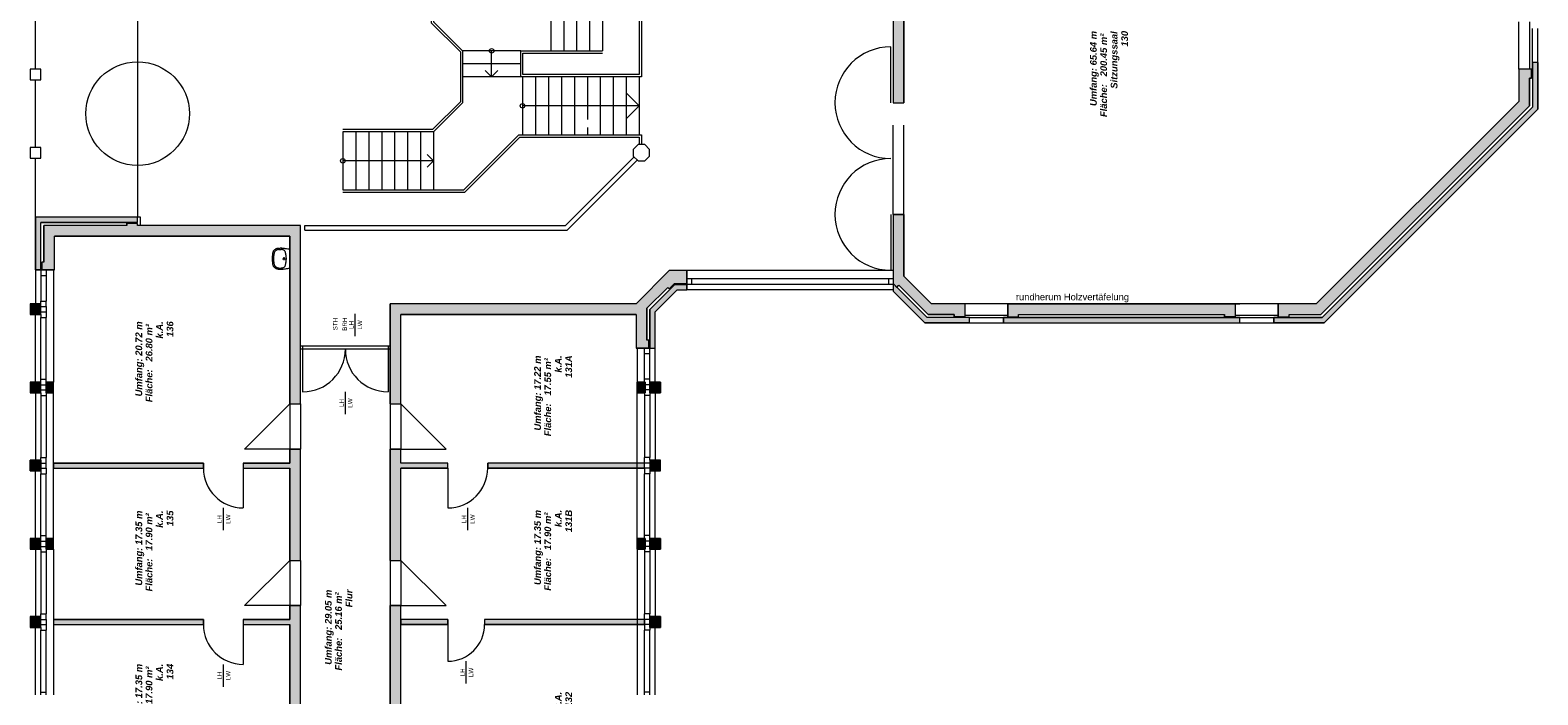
# Model space of a CAD drawing. Header units: metres. Extents: x -167 to 152, y -127 to 99.
# Tile 205 of 225: x -22 to 12, y 13 to 27. Entities that reach past the tile are written whole.
import ezdxf

# ---------------------------------------------------------------- set-up
doc = ezdxf.new("R2010")
doc.units = ezdxf.units.M
doc.linetypes.add('gestrichelt - 02', pattern=[4, 2, -2])
doc.layers.add('_OG 1 - B (3D)', color=7, linetype='Continuous', lineweight=9)
doc.layers.add('COE_Bestand-allg.', color=7, linetype='Continuous', lineweight=9)
doc.styles.add('Arial', font='arial.ttf')
doc.styles.add('Arial (bold italic)', font='arialbi.ttf')

# ---------------------------------------------------------------- blocks, each defined once
blk = doc.blocks.new('Group-17')
at = {"layer": 'COE_Bestand-allg.', "linetype": 'Continuous', "lineweight": 0, "transparency": 33554687}
for points in [[(-2.565, 30.353), (-2.565, 25.853), (-2.325, 25.853), (-2.325, 30.452), (-5.775, 33.902), (-5.775, 37.265), (-6.065, 37.265), (-6.065, 33.853)], [(11.862, 25.705), (11.862, 26.753), (11.742, 26.753), (11.742, 26.603), (11.742, 25.755), (7.033, 21.045), (5.955, 21.045), (5.955, 20.925), (7.082, 20.925)], [(11.675, 25.783), (11.675, 26.403), (11.723, 26.403), (11.723, 26.603), (11.435, 26.603), (11.435, 25.882), (6.905, 21.353), (6.055, 21.353), (6.055, 21.065), (6.295, 21.065), (6.295, 21.113), (7.005, 21.113)], [(-19.468, 23.17), (-19.468, 23.29), (-21.753, 23.29), (-21.753, 22.113), (-21.633, 22.113), (-21.633, 23.17)], [(-1.777, 21.113), (-1.195, 21.113), (-1.195, 21.065), (-0.955, 21.065), (-0.955, 21.353), (-1.708, 21.353), (-2.325, 21.97), (-2.325, 23.353), (-2.565, 23.353), (-2.565, 21.805), (-2.48, 21.72), (-2.432, 21.768)], [(-16.065, 22.863), (-16.065, 19.113), (-15.825, 19.113), (-15.825, 23.103), (-19.468, 23.103), (-19.468, 23.15), (-19.708, 23.15), (-19.708, 23.103), (-21.565, 23.103), (-21.565, 22.288), (-21.613, 22.288), (-21.613, 22.113), (-21.325, 22.113), (-21.325, 22.863)], [(-8.315, 21.113), (-8.315, 20.363), (-8.028, 20.363), (-8.028, 20.538), (-8.075, 20.538), (-8.075, 21.253), (-7.607, 21.721), (-7.573, 21.688), (-7.453, 21.808), (-7.178, 21.808), (-7.178, 22.095), (-7.572, 22.095), (-8.315, 21.353), (-13.815, 21.353), (-13.815, 19.113), (-13.575, 19.113), (-13.575, 21.113)], [(-7.888, 20.363), (-7.888, 21.175), (-7.395, 21.668), (-7.178, 21.668), (-7.178, 21.788), (-7.445, 21.788), (-8.008, 21.225), (-8.008, 20.363)], [(-1.855, 20.925), (-0.855, 20.925), (-0.855, 21.045), (-1.805, 21.045), (-2.565, 21.805), (-2.565, 21.635)], [(-21.633, 21.113), (-21.633, 21.353), (-21.873, 21.353), (-21.873, 21.113)], [(4.855, 21.113), (4.855, 21.065), (5.095, 21.065), (5.095, 21.353), (0.005, 21.353), (0.005, 21.065), (0.245, 21.065), (0.245, 21.113)], [(5.195, 20.925), (5.195, 21.045), (-0.095, 21.045), (-0.095, 20.925)], [(-21.633, 19.363), (-21.633, 19.603), (-21.873, 19.603), (-21.873, 19.363)], [(-21.353, 19.363), (-21.353, 19.603), (-21.525, 19.603), (-21.525, 19.363)], [(-8.115, 19.363), (-8.115, 19.603), (-8.288, 19.603), (-8.288, 19.363)], [(-7.768, 19.363), (-7.768, 19.603), (-8.008, 19.603), (-8.008, 19.363)], [(-15.825, 15.612), (-15.825, 18.103), (-16.065, 18.103), (-16.065, 17.79), (-17.105, 17.79), (-17.105, 17.675), (-16.065, 17.675), (-16.065, 15.612)], [(-13.575, 15.612), (-13.575, 17.675), (-12.525, 17.675), (-12.525, 17.79), (-13.575, 17.79), (-13.575, 18.103), (-13.815, 18.103), (-13.815, 15.612)], [(-21.633, 17.613), (-21.633, 17.853), (-21.873, 17.853), (-21.873, 17.613)], [(-17.995, 17.675), (-17.995, 17.79), (-21.353, 17.79), (-21.353, 17.675)], [(-8.128, 17.675), (-8.128, 17.79), (-11.635, 17.79), (-11.635, 17.675)], [(-7.768, 17.613), (-7.768, 17.853), (-8.008, 17.853), (-8.008, 17.613)], [(-21.633, 15.863), (-21.633, 16.103), (-21.873, 16.103), (-21.873, 15.863)], [(-21.353, 15.863), (-21.353, 16.103), (-21.525, 16.103), (-21.525, 15.863)], [(-8.115, 15.863), (-8.115, 16.103), (-8.288, 16.103), (-8.288, 15.863)], [(-7.768, 15.863), (-7.768, 16.103), (-8.008, 16.103), (-8.008, 15.863)], [(-15.825, 12.112), (-15.825, 14.602), (-16.065, 14.602), (-16.065, 14.29), (-17.105, 14.29), (-17.105, 14.175), (-16.065, 14.175), (-16.065, 12.112)], [(-13.575, 12.112), (-13.575, 14.602), (-13.815, 14.602), (-13.815, 12.112)], [(-21.633, 14.113), (-21.633, 14.353), (-21.873, 14.353), (-21.873, 14.113)], [(-17.995, 14.175), (-17.995, 14.29), (-21.353, 14.29), (-21.353, 14.175)], [(-12.525, 14.175), (-12.525, 14.29), (-13.575, 14.29), (-13.575, 14.175)], [(-8.128, 14.175), (-8.128, 14.29), (-11.705, 14.29), (-11.705, 14.175)], [(-7.768, 14.113), (-7.768, 14.353), (-8.008, 14.353), (-8.008, 14.113)]]:
    blk.add_hatch(color=252, dxfattribs=at).paths.add_polyline_path(points)
at = {"layer": 'COE_Bestand-allg.', "color": 7, "linetype": 'Continuous', "lineweight": 9, "transparency": 33554687}
for p, q in [((-2.325, 30.452), (-2.325, 25.853)), ((-2.565, 30.353), (-2.565, 25.853)), ((-8.195, 29.8), (-8.195, 26.433)), ((-10.225, 28.313), (-10.225, 27.013)), ((-9.935, 28.313), (-9.935, 27.013)), ((-9.645, 28.313), (-9.645, 27.013)), ((-9.355, 28.313), (-9.355, 27.013)), ((-9.065, 28.313), (-9.065, 27.013)), ((-19.468, 27.925), (-19.468, 23.29)), ((11.435, 26.603), (11.435, 27.663)), ((11.675, 27.663), (11.675, 26.603)), ((11.742, 26.753), (11.742, 27.513)), ((11.862, 26.753), (11.862, 27.513)), ((-10.897, 27.013), (-12.197, 27.013)), ((-11.547, 26.433), (-11.547, 27.013)), ((-10.897, 26.433), (-10.897, 27.013)), ((-10.897, 27.013), (-9.065, 27.013)), ((-2.615, 25.853), (-2.615, 27.103)), ((-10.897, 26.723), (-12.197, 26.723)), ((11.862, 26.753), (11.742, 26.753)), ((11.742, 26.603), (11.742, 26.753)), ((11.862, 26.753), (11.862, 25.705)), ((-10.897, 26.433), (-12.197, 26.433)), ((-11.547, 26.433), (-11.688, 26.574)), ((-11.547, 26.433), (-11.405, 26.574)), ((-8.195, 26.433), (-10.897, 26.433)), ((-10.855, 26.433), (-10.855, 25.133)), ((-10.565, 26.433), (-10.565, 25.133)), ((-10.275, 26.433), (-10.275, 25.133)), ((-9.985, 26.433), (-9.985, 25.133)), ((-9.695, 26.433), (-9.695, 25.133)), ((-9.405, 26.433), (-9.405, 25.474)), ((-9.115, 26.433), (-9.115, 25.133)), ((-8.825, 26.433), (-8.825, 25.133)), ((-8.535, 26.433), (-8.535, 25.133)), ((-8.245, 26.433), (-8.245, 25.133)), ((11.435, 26.603), (11.435, 25.882)), ((11.723, 26.603), (11.435, 26.603)), ((11.675, 26.403), (11.675, 25.783)), ((11.723, 26.403), (11.675, 26.403)), ((11.723, 26.603), (11.723, 26.403)), ((11.742, 26.603), (11.742, 25.755)), ((-8.245, 25.783), (-8.535, 26.073)), ((-8.245, 25.783), (-10.855, 25.783)), ((-8.245, 25.783), (-8.535, 25.493)), ((-2.565, 25.853), (-2.325, 25.853)), ((6.905, 21.353), (11.435, 25.882)), ((7.005, 21.113), (11.675, 25.783)), ((7.033, 21.045), (11.742, 25.755)), ((7.082, 20.925), (11.862, 25.705)), ((-14.877, 25.203), (-14.877, 23.903)), ((-14.587, 25.203), (-14.587, 23.903)), ((-14.297, 25.203), (-14.297, 23.903)), ((-14.007, 25.203), (-14.007, 23.903)), ((-13.717, 25.203), (-13.717, 23.903)), ((-13.427, 25.203), (-13.427, 23.903)), ((-13.137, 25.203), (-13.137, 23.903)), ((-12.847, 25.203), (-12.847, 23.903)), ((-9.405, 25.297), (-9.405, 25.133)), ((-12.847, 24.553), (-12.988, 24.694)), ((-8.359, 24.639), (-9.896, 23.103)), ((-12.847, 24.553), (-14.877, 24.553)), ((-12.847, 24.553), (-12.988, 24.411)), ((-8.289, 24.568), (-9.854, 23.003)), ((-19.468, 23.29), (-21.753, 23.29)), ((-21.753, 22.113), (-21.753, 23.29)), ((-19.403, 23.29), (-19.468, 23.29)), ((-19.468, 23.17), (-19.468, 23.29)), ((-19.403, 23.103), (-19.403, 23.29)), ((-2.615, 23.353), (-2.615, 22.103)), ((-2.565, 23.353), (-2.565, 21.635)), ((-2.565, 23.353), (-2.325, 23.353)), ((-2.325, 23.353), (-2.325, 21.97)), ((-19.468, 23.17), (-21.633, 23.17)), ((-21.633, 22.113), (-21.633, 23.17)), ((-19.708, 23.103), (-21.565, 23.103)), ((-21.565, 22.288), (-21.565, 23.103)), ((-19.468, 23.15), (-19.708, 23.15)), ((-19.708, 23.103), (-19.708, 23.15)), ((-19.468, 23.103), (-19.468, 23.15)), ((-15.825, 23.103), (-19.468, 23.103)), ((-15.825, 19.113), (-15.825, 23.103)), ((-15.725, 23.003), (-15.725, 23.103)), ((-15.725, 23.103), (-9.896, 23.103)), ((-15.725, 23.003), (-9.854, 23.003)), ((-16.065, 22.863), (-21.325, 22.863)), ((-21.325, 22.113), (-21.325, 22.863)), ((-16.065, 19.113), (-16.065, 22.863)), ((-21.565, 22.288), (-21.613, 22.288)), ((-21.613, 22.113), (-21.613, 22.288)), ((-16.305, 22.567), (-16.255, 22.569)), ((-16.302, 22.594), (-16.279, 22.595)), ((-16.223, 22.362), (-16.202, 22.362)), ((-16.192, 22.372), (-16.192, 22.393)), ((-16.192, 22.331), (-16.192, 22.352)), ((-16.183, 22.362), (-16.161, 22.362)), ((-16.065, 22.568), (-16.065, 22.155)), ((-21.753, 22.113), (-21.753, 21.353)), ((-21.633, 22.113), (-21.753, 22.113)), ((-21.633, 22.113), (-21.633, 21.415)), ((-21.633, 22.05), (-21.633, 21.988)), ((-21.633, 21.988), (-21.513, 21.988)), ((-21.325, 22.113), (-21.613, 22.113)), ((-21.513, 22.113), (-21.513, 21.415)), ((-21.513, 22.05), (-21.513, 21.988)), ((-21.353, 22.113), (-21.353, 19.603)), ((-16.305, 22.157), (-16.255, 22.154)), ((-16.302, 22.13), (-16.279, 22.128)), ((-7.572, 22.095), (-8.315, 21.353)), ((-7.178, 22.095), (-7.572, 22.095)), ((-2.565, 22.095), (-7.178, 22.095)), ((-7.178, 22.095), (-7.178, 21.668)), ((-2.325, 21.97), (-1.708, 21.353)), ((-7.607, 21.721), (-8.075, 21.253)), ((-7.445, 21.788), (-8.008, 21.225)), ((-7.395, 21.668), (-7.888, 21.175)), ((-7.607, 21.721), (-7.573, 21.688)), ((-7.453, 21.808), (-7.573, 21.688)), ((-7.453, 21.808), (-7.178, 21.808)), ((-7.445, 21.788), (-7.178, 21.788)), ((-7.395, 21.668), (-7.178, 21.668)), ((-2.665, 21.913), (-7.178, 21.913)), ((-2.665, 21.788), (-7.178, 21.788)), ((-2.565, 21.668), (-7.178, 21.668)), ((-7.078, 21.913), (-7.078, 21.788)), ((-2.565, 21.913), (-2.665, 21.913)), ((-2.665, 21.913), (-2.665, 21.788)), ((-2.565, 21.788), (-2.665, 21.788)), ((-2.565, 21.805), (-1.805, 21.045)), ((-2.565, 21.635), (-1.855, 20.925)), ((-2.48, 21.72), (-2.432, 21.768)), ((-2.432, 21.768), (-1.777, 21.113)), ((-21.633, 21.353), (-21.633, 21.415)), ((-21.633, 21.415), (-21.513, 21.415)), ((-21.633, 21.29), (-21.513, 21.29)), ((-21.513, 21.29), (-21.513, 21.415)), ((-21.513, 21.29), (-21.513, 21.175)), ((-13.815, 19.113), (-13.815, 21.353)), ((-8.315, 21.353), (-13.815, 21.353)), ((-8.075, 21.253), (-8.075, 20.538)), ((-0.955, 21.353), (-1.708, 21.353)), ((0.005, 21.353), (-0.955, 21.353)), ((-0.955, 21.065), (-0.955, 21.353)), ((0.005, 21.065), (0.005, 21.353)), ((0.005, 21.353), (5.195, 21.353)), ((6.055, 21.353), (5.095, 21.353)), ((5.095, 21.065), (5.095, 21.353)), ((6.905, 21.353), (6.022, 21.353)), ((6.055, 21.065), (6.055, 21.353)), ((-21.753, 19.603), (-21.753, 21.113)), ((-21.633, 21.175), (-21.513, 21.175)), ((-21.633, 21.113), (-21.633, 21.05)), ((-21.633, 19.665), (-21.633, 21.05)), ((-21.633, 21.05), (-21.513, 21.05)), ((-21.513, 21.175), (-21.513, 21.05)), ((-21.513, 19.665), (-21.513, 21.05)), ((-14.602, 20.629), (-14.601, 21.129)), ((-13.575, 19.113), (-13.575, 21.113)), ((-8.315, 21.113), (-13.575, 21.113)), ((-8.315, 21.113), (-8.315, 20.363)), ((-8.008, 20.363), (-8.008, 21.225)), ((-7.888, 20.363), (-7.888, 21.175)), ((-0.855, 20.925), (-1.855, 20.925)), ((-0.855, 21.045), (-1.805, 21.045)), ((-1.195, 21.113), (-1.777, 21.113)), ((-1.195, 21.065), (-1.195, 21.113)), ((-0.955, 21.065), (-1.195, 21.065)), ((-0.955, 21.095), (0.005, 21.095)), ((-0.855, 21.045), (-0.095, 21.045)), ((-0.855, 20.925), (-0.855, 21.045)), ((-0.855, 20.925), (-0.095, 20.925)), ((-0.095, 20.925), (-0.095, 21.045)), ((-0.095, 21.045), (5.195, 21.045)), ((-0.095, 20.925), (5.195, 20.925)), ((0.005, 21.065), (0.245, 21.065)), ((0.245, 21.113), (4.855, 21.113)), ((0.245, 21.065), (0.245, 21.113)), ((4.855, 21.065), (4.855, 21.113)), ((5.095, 21.065), (4.855, 21.065)), ((5.095, 21.095), (6.055, 21.095)), ((5.195, 21.045), (5.955, 21.045)), ((5.195, 20.925), (5.195, 21.045)), ((5.195, 20.925), (5.955, 20.925)), ((5.955, 20.925), (5.955, 21.045)), ((5.955, 21.045), (7.033, 21.045)), ((7.082, 20.925), (5.955, 20.925)), ((6.055, 21.065), (6.295, 21.065)), ((6.295, 21.065), (6.295, 21.113)), ((6.295, 21.113), (7.005, 21.113)), ((-15.775, 20.403), (-15.825, 20.403)), ((-15.775, 20.338), (-15.825, 20.338)), ((-15.775, 20.403), (-15.775, 20.338)), ((-13.865, 20.403), (-15.775, 20.403)), ((-13.865, 20.338), (-15.775, 20.338)), ((-15.775, 20.338), (-15.775, 19.383)), ((-13.865, 20.403), (-13.865, 20.338)), ((-13.815, 20.403), (-13.865, 20.403)), ((-13.815, 20.338), (-13.865, 20.338)), ((-13.865, 20.338), (-13.865, 19.383)), ((-8.028, 20.363), (-8.315, 20.363)), ((-8.288, 20.363), (-8.288, 19.603)), ((-8.128, 19.665), (-8.128, 20.363)), ((-8.128, 20.238), (-8.128, 20.3)), ((-8.028, 20.538), (-8.075, 20.538)), ((-8.028, 20.363), (-8.028, 20.538)), ((-8.008, 20.238), (-8.008, 20.363)), ((-8.008, 20.363), (-7.888, 20.363)), ((-7.888, 19.603), (-7.888, 20.363)), ((-8.128, 20.238), (-8.008, 20.238)), ((-8.008, 19.665), (-8.008, 20.238)), ((-21.633, 19.603), (-21.633, 19.665)), ((-21.633, 19.665), (-21.513, 19.665)), ((-21.513, 19.603), (-21.513, 19.665)), ((-8.128, 19.603), (-8.128, 19.665)), ((-8.008, 19.665), (-8.128, 19.665)), ((-8.008, 19.603), (-8.008, 19.665)), ((-21.753, 19.363), (-21.753, 17.853)), ((-21.633, 19.54), (-21.525, 19.54)), ((-21.633, 19.425), (-21.525, 19.425)), ((-21.633, 19.363), (-21.633, 19.3)), ((-21.633, 19.3), (-21.633, 17.915)), ((-21.633, 19.3), (-21.513, 19.3)), ((-21.513, 19.363), (-21.513, 19.3)), ((-21.513, 19.3), (-21.513, 17.915)), ((-21.353, 16.103), (-21.353, 19.363)), ((-14.82, 18.883), (-14.82, 19.383)), ((-8.288, 16.103), (-8.288, 19.363)), ((-8.128, 19.363), (-8.128, 19.3)), ((-8.128, 19.3), (-8.128, 17.915)), ((-8.008, 19.3), (-8.128, 19.3)), ((-8.008, 19.54), (-8.115, 19.54)), ((-8.008, 19.425), (-8.115, 19.425)), ((-8.008, 19.363), (-8.008, 19.3)), ((-8.008, 19.3), (-8.008, 17.915)), ((-7.888, 19.363), (-7.888, 17.853)), ((-17.075, 18.103), (-16.065, 19.113)), ((-16.065, 19.113), (-15.825, 19.113)), ((-13.815, 19.113), (-13.575, 19.113)), ((-12.565, 18.103), (-13.575, 19.113)), ((-21.633, 17.853), (-21.633, 17.915)), ((-21.633, 17.915), (-21.513, 17.915)), ((-21.513, 17.79), (-21.513, 17.915)), ((-16.065, 18.103), (-17.075, 18.103)), ((-16.065, 17.79), (-16.065, 18.103)), ((-16.065, 18.103), (-15.825, 18.103)), ((-15.825, 15.612), (-15.825, 18.103)), ((-13.815, 15.612), (-13.815, 18.103)), ((-13.815, 18.103), (-13.575, 18.103)), ((-13.575, 17.79), (-13.575, 18.103)), ((-13.575, 18.103), (-12.565, 18.103)), ((-8.128, 17.79), (-8.128, 17.915)), ((-8.008, 17.915), (-8.128, 17.915)), ((-8.008, 17.853), (-8.008, 17.915)), ((-21.753, 16.103), (-21.753, 17.613)), ((-21.633, 17.79), (-21.513, 17.79)), ((-21.633, 17.675), (-21.513, 17.675)), ((-21.633, 17.613), (-21.633, 17.55)), ((-21.633, 16.165), (-21.633, 17.55)), ((-21.633, 17.55), (-21.513, 17.55)), ((-21.513, 17.675), (-21.513, 17.79)), ((-21.513, 17.675), (-21.513, 17.55)), ((-21.513, 16.165), (-21.513, 17.55)), ((-21.353, 17.79), (-17.995, 17.79)), ((-21.353, 17.675), (-17.995, 17.675)), ((-17.995, 17.79), (-17.995, 17.675)), ((-17.105, 17.79), (-17.105, 17.675)), ((-17.105, 17.79), (-16.065, 17.79)), ((-17.105, 17.675), (-17.105, 16.785)), ((-17.105, 17.675), (-16.065, 17.675)), ((-16.065, 15.612), (-16.065, 17.675)), ((-12.525, 17.79), (-13.575, 17.79)), ((-13.575, 15.612), (-13.575, 17.675)), ((-12.525, 17.675), (-13.575, 17.675)), ((-12.525, 17.675), (-12.525, 17.79)), ((-12.525, 17.675), (-12.525, 16.785)), ((-11.635, 17.675), (-11.635, 17.79)), ((-8.128, 17.79), (-11.635, 17.79)), ((-8.128, 17.675), (-11.635, 17.675)), ((-8.128, 17.675), (-8.128, 17.79)), ((-8.008, 17.79), (-8.128, 17.79)), ((-8.008, 17.675), (-8.128, 17.675)), ((-8.128, 17.675), (-8.128, 17.55)), ((-8.128, 16.165), (-8.128, 17.55)), ((-8.008, 17.55), (-8.128, 17.55)), ((-8.008, 17.613), (-8.008, 17.55)), ((-8.008, 16.165), (-8.008, 17.55)), ((-7.888, 16.103), (-7.888, 17.613)), ((-17.55, 16.285), (-17.55, 16.785)), ((-12.08, 16.285), (-12.08, 16.785)), ((-21.753, 15.863), (-21.753, 14.353)), ((-21.633, 16.103), (-21.633, 16.165)), ((-21.633, 16.165), (-21.513, 16.165)), ((-21.633, 16.04), (-21.525, 16.04)), ((-21.633, 15.925), (-21.525, 15.925)), ((-21.633, 15.863), (-21.633, 15.8)), ((-21.513, 16.103), (-21.513, 16.165)), ((-21.513, 15.863), (-21.513, 15.8)), ((-21.353, 15.863), (-21.353, 12.603)), ((-8.288, 15.863), (-8.288, 12.603)), ((-8.128, 16.103), (-8.128, 16.165)), ((-8.008, 16.165), (-8.128, 16.165)), ((-8.128, 15.863), (-8.128, 15.8)), ((-8.008, 16.04), (-8.115, 16.04)), ((-8.008, 15.925), (-8.115, 15.925)), ((-8.008, 16.103), (-8.008, 16.165)), ((-8.008, 15.863), (-8.008, 15.8)), ((-7.888, 15.863), (-7.888, 14.353)), ((-21.633, 15.8), (-21.633, 14.415)), ((-21.633, 15.8), (-21.513, 15.8)), ((-21.513, 15.8), (-21.513, 14.415)), ((-17.075, 14.602), (-16.065, 15.612)), ((-16.065, 15.612), (-15.825, 15.612)), ((-13.815, 15.612), (-13.575, 15.612)), ((-12.565, 14.602), (-13.575, 15.612)), ((-8.128, 15.8), (-8.128, 14.415)), ((-8.008, 15.8), (-8.128, 15.8)), ((-8.008, 15.8), (-8.008, 14.415)), ((-16.065, 14.602), (-17.075, 14.602)), ((-16.065, 14.29), (-16.065, 14.602)), ((-16.065, 14.602), (-15.825, 14.602)), ((-15.825, 12.112), (-15.825, 14.602)), ((-13.815, 12.112), (-13.815, 14.602)), ((-13.815, 14.602), (-13.575, 14.602)), ((-13.575, 14.602), (-12.565, 14.602)), ((-13.575, 12.112), (-13.575, 14.602)), ((-21.633, 14.353), (-21.633, 14.415)), ((-21.633, 14.415), (-21.513, 14.415)), ((-21.633, 14.29), (-21.513, 14.29)), ((-21.633, 14.175), (-21.513, 14.175)), ((-21.513, 14.29), (-21.513, 14.415)), ((-21.513, 14.29), (-21.513, 14.175)), ((-21.513, 14.175), (-21.513, 14.05)), ((-21.353, 14.29), (-17.995, 14.29)), ((-21.353, 14.175), (-17.995, 14.175)), ((-17.995, 14.29), (-17.995, 14.175)), ((-17.105, 14.29), (-17.105, 14.175)), ((-17.105, 14.29), (-16.065, 14.29)), ((-17.105, 14.175), (-17.105, 13.285)), ((-17.105, 14.175), (-16.065, 14.175)), ((-16.065, 12.112), (-16.065, 14.175)), ((-12.525, 14.29), (-13.575, 14.29)), ((-12.525, 14.175), (-13.575, 14.175)), ((-12.525, 14.29), (-12.525, 14.175)), ((-12.525, 14.175), (-12.525, 13.355)), ((-11.705, 14.29), (-11.705, 14.175)), ((-8.128, 14.29), (-11.705, 14.29)), ((-8.128, 14.175), (-11.705, 14.175)), ((-8.128, 14.29), (-8.128, 14.415)), ((-8.008, 14.415), (-8.128, 14.415)), ((-8.128, 14.29), (-8.128, 14.175)), ((-8.008, 14.29), (-8.128, 14.29)), ((-8.128, 14.175), (-8.128, 14.05)), ((-8.008, 14.175), (-8.128, 14.175)), ((-8.008, 14.353), (-8.008, 14.415)), ((-21.753, 12.603), (-21.753, 14.113)), ((-21.633, 14.113), (-21.633, 14.05)), ((-21.633, 12.665), (-21.633, 14.05)), ((-21.633, 14.05), (-21.513, 14.05)), ((-21.513, 12.665), (-21.513, 14.05)), ((-8.128, 12.665), (-8.128, 14.05)), ((-8.008, 14.05), (-8.128, 14.05)), ((-8.008, 14.113), (-8.008, 14.05)), ((-8.008, 12.665), (-8.008, 14.05)), ((-7.888, 12.603), (-7.888, 14.113)), ((-17.55, 12.785), (-17.55, 13.285)), ((-12.115, 12.855), (-12.115, 13.355)), ((-21.633, 12.603), (-21.633, 12.665)), ((-21.633, 12.665), (-21.513, 12.665)), ((-21.513, 12.603), (-21.513, 12.665)), ((-8.128, 12.603), (-8.128, 12.665)), ((-8.008, 12.665), (-8.128, 12.665)), ((-8.008, 12.603), (-8.008, 12.665))]:
    blk.add_line(p, q, dxfattribs=at)
at = {"layer": 'COE_Bestand-allg.', "color": 7, "linetype": 'gestrichelt - 02', "lineweight": 9, "transparency": 33554687}
for p, q in [((-21.753, 26.603), (-21.753, 27.921)), ((-21.753, 24.853), (-21.753, 26.363)), ((-2.565, 23.353), (-2.565, 25.853)), ((-2.325, 23.353), (-2.325, 25.853)), ((-21.753, 23.29), (-21.753, 24.613)), ((-16.065, 19.113), (-16.065, 18.103)), ((-15.825, 19.113), (-15.825, 18.103)), ((-13.815, 19.113), (-13.815, 18.103)), ((-13.575, 19.113), (-13.575, 18.103)), ((-16.065, 15.612), (-16.065, 14.602)), ((-15.825, 15.612), (-15.825, 14.602)), ((-13.815, 15.612), (-13.815, 14.602)), ((-13.575, 15.612), (-13.575, 14.602))]:
    blk.add_line(p, q, dxfattribs=at)
at = {"layer": 'COE_Bestand-allg.', "color": 7, "linetype": 'Continuous', "lineweight": 9, "transparency": 33554687, "flags": 128}
for points in [[(-2.565, 30.353), (-2.565, 25.853), (-2.325, 25.853), (-2.325, 30.452), (-5.775, 33.902), (-5.775, 37.265), (-6.065, 37.265), (-6.065, 33.853)], [(11.862, 25.705), (11.862, 26.753), (11.742, 26.753), (11.742, 26.603), (11.742, 25.755), (7.033, 21.045), (5.955, 21.045), (5.955, 20.925), (7.082, 20.925)], [(-21.873, 26.603), (-21.873, 26.363), (-21.633, 26.363), (-21.633, 26.603)], [(11.675, 25.783), (11.675, 26.403), (11.723, 26.403), (11.723, 26.603), (11.435, 26.603), (11.435, 25.882), (6.905, 21.353), (6.055, 21.353), (6.055, 21.065), (6.295, 21.065), (6.295, 21.113), (7.005, 21.113)], [(-21.873, 24.853), (-21.873, 24.613), (-21.633, 24.613), (-21.633, 24.853)], [(-8.013, 24.808), (-8.119, 24.915), (-8.271, 24.915), (-8.378, 24.808), (-8.378, 24.657), (-8.271, 24.55), (-8.119, 24.55), (-8.013, 24.657)], [(-19.468, 23.17), (-19.468, 23.29), (-21.753, 23.29), (-21.753, 22.113), (-21.633, 22.113), (-21.633, 23.17)], [(-1.777, 21.113), (-1.195, 21.113), (-1.195, 21.065), (-0.955, 21.065), (-0.955, 21.353), (-1.708, 21.353), (-2.325, 21.97), (-2.325, 23.353), (-2.565, 23.353), (-2.565, 21.805), (-2.48, 21.72), (-2.432, 21.768)], [(-16.065, 22.863), (-16.065, 19.113), (-15.825, 19.113), (-15.825, 23.103), (-19.468, 23.103), (-19.468, 23.15), (-19.708, 23.15), (-19.708, 23.103), (-21.565, 23.103), (-21.565, 22.288), (-21.613, 22.288), (-21.613, 22.113), (-21.325, 22.113), (-21.325, 22.863)], [(-8.315, 21.113), (-8.315, 20.363), (-8.028, 20.363), (-8.028, 20.538), (-8.075, 20.538), (-8.075, 21.253), (-7.607, 21.721), (-7.573, 21.688), (-7.453, 21.808), (-7.178, 21.808), (-7.178, 22.095), (-7.572, 22.095), (-8.315, 21.353), (-13.815, 21.353), (-13.815, 19.113), (-13.575, 19.113), (-13.575, 21.113)], [(-7.888, 20.363), (-7.888, 21.175), (-7.395, 21.668), (-7.178, 21.668), (-7.178, 21.788), (-7.445, 21.788), (-8.008, 21.225), (-8.008, 20.363)], [(-1.855, 20.925), (-0.855, 20.925), (-0.855, 21.045), (-1.805, 21.045), (-2.565, 21.805), (-2.565, 21.635)], [(-21.633, 21.113), (-21.633, 21.353), (-21.873, 21.353), (-21.873, 21.113)], [(-21.633, 21.113), (-21.633, 21.353), (-21.873, 21.353), (-21.873, 21.113)], [(4.855, 21.113), (4.855, 21.065), (5.095, 21.065), (5.095, 21.353), (0.005, 21.353), (0.005, 21.065), (0.245, 21.065), (0.245, 21.113)], [(5.195, 20.925), (5.195, 21.045), (-0.095, 21.045), (-0.095, 20.925)], [(-21.633, 19.363), (-21.633, 19.603), (-21.873, 19.603), (-21.873, 19.363)], [(-21.633, 19.363), (-21.633, 19.603), (-21.873, 19.603), (-21.873, 19.363)], [(-21.353, 19.363), (-21.353, 19.603), (-21.525, 19.603), (-21.525, 19.363)], [(-21.353, 19.363), (-21.353, 19.603), (-21.525, 19.603), (-21.525, 19.363)], [(-8.115, 19.363), (-8.115, 19.603), (-8.288, 19.603), (-8.288, 19.363)], [(-8.288, 19.363), (-8.288, 19.603), (-8.115, 19.603), (-8.115, 19.363)], [(-7.768, 19.363), (-7.768, 19.603), (-8.008, 19.603), (-8.008, 19.363)], [(-8.008, 19.363), (-8.008, 19.603), (-7.768, 19.603), (-7.768, 19.363)], [(-15.825, 15.612), (-15.825, 18.103), (-16.065, 18.103), (-16.065, 17.79), (-17.105, 17.79), (-17.105, 17.675), (-16.065, 17.675), (-16.065, 15.612)], [(-13.575, 15.612), (-13.575, 17.675), (-12.525, 17.675), (-12.525, 17.79), (-13.575, 17.79), (-13.575, 18.103), (-13.815, 18.103), (-13.815, 15.612)], [(-21.633, 17.613), (-21.633, 17.853), (-21.873, 17.853), (-21.873, 17.613)], [(-21.633, 17.853), (-21.633, 17.613), (-21.873, 17.613), (-21.873, 17.853)], [(-17.995, 17.675), (-17.995, 17.79), (-21.353, 17.79), (-21.353, 17.675)], [(-8.128, 17.675), (-8.128, 17.79), (-11.635, 17.79), (-11.635, 17.675)], [(-7.768, 17.613), (-7.768, 17.853), (-8.008, 17.853), (-8.008, 17.613)], [(-8.008, 17.853), (-8.008, 17.613), (-7.768, 17.613), (-7.768, 17.853)], [(-21.633, 15.863), (-21.633, 16.103), (-21.873, 16.103), (-21.873, 15.863)], [(-21.633, 15.863), (-21.633, 16.103), (-21.873, 16.103), (-21.873, 15.863)], [(-21.353, 15.863), (-21.353, 16.103), (-21.525, 16.103), (-21.525, 15.863)], [(-21.353, 15.863), (-21.353, 16.103), (-21.525, 16.103), (-21.525, 15.863)], [(-8.115, 15.863), (-8.115, 16.103), (-8.288, 16.103), (-8.288, 15.863)], [(-8.288, 15.863), (-8.288, 16.103), (-8.115, 16.103), (-8.115, 15.863)], [(-7.768, 15.863), (-7.768, 16.103), (-8.008, 16.103), (-8.008, 15.863)], [(-8.008, 15.863), (-8.008, 16.103), (-7.768, 16.103), (-7.768, 15.863)], [(-15.825, 12.112), (-15.825, 14.602), (-16.065, 14.602), (-16.065, 14.29), (-17.105, 14.29), (-17.105, 14.175), (-16.065, 14.175), (-16.065, 12.112)], [(-13.575, 12.112), (-13.575, 14.602), (-13.815, 14.602), (-13.815, 12.112)], [(-21.633, 14.113), (-21.633, 14.353), (-21.873, 14.353), (-21.873, 14.113)], [(-21.633, 14.113), (-21.633, 14.353), (-21.873, 14.353), (-21.873, 14.113)], [(-17.995, 14.175), (-17.995, 14.29), (-21.353, 14.29), (-21.353, 14.175)], [(-12.525, 14.175), (-12.525, 14.29), (-13.575, 14.29), (-13.575, 14.175)], [(-8.128, 14.175), (-8.128, 14.29), (-11.705, 14.29), (-11.705, 14.175)], [(-7.768, 14.113), (-7.768, 14.353), (-8.008, 14.353), (-8.008, 14.113)], [(-8.008, 14.113), (-8.008, 14.353), (-7.768, 14.353), (-7.768, 14.113)]]:
    blk.add_lwpolyline(points, close=True, dxfattribs=at)
for points in [[(-12.197, 30.644), (-12.197, 29.774), (-12.847, 29.124), (-12.847, 27.663), (-12.197, 27.013), (-12.197, 25.853), (-12.847, 25.203), (-14.877, 25.203)], [(-12.247, 30.644), (-12.247, 29.795), (-12.897, 29.145), (-12.897, 27.642), (-12.247, 26.992), (-12.247, 25.873), (-12.867, 25.253), (-14.877, 25.253)], [(-8.245, 29.8), (-8.245, 26.483), (-10.847, 26.483), (-10.847, 26.963), (-9.065, 26.963)], [(-14.877, 23.903), (-12.167, 23.903), (-10.937, 25.133), (-8.195, 25.133), (-8.195, 24.915)], [(-14.877, 23.853), (-12.146, 23.853), (-10.916, 25.083), (-9.183, 25.083)], [(-9.183, 25.083), (-8.245, 25.083), (-8.245, 24.915)]]:
    blk.add_lwpolyline(points, dxfattribs=at)
at = {"layer": 'COE_Bestand-allg.', "color": 7, "linetype": 'Continuous', "lineweight": 9, "transparency": 33554687}
for centre, radius in [((-11.547, 27.013), 0.05), ((-19.468, 25.608), 1.16), ((-10.855, 25.783), 0.05), ((-14.877, 24.553), 0.05)]:
    blk.add_circle(centre, radius, dxfattribs=at)
for centre, radius, start, end in [((-2.615, 25.853), 1.25, 90, 270), ((-2.615, 23.353), 1.25, 90, 270), ((-15.859, 22.378), 0.596, 174.5856, 178.0564), ((-15.825, 22.377), 0.63, 178.026, 181.3709), ((-15.825, 22.347), 0.63, 178.6291, 181.974), ((-15.859, 22.345), 0.596, 181.9436, 185.4144), ((-15.948, 22.387), 0.506, 170.754, 174.625), ((-15.948, 22.336), 0.506, 185.375, 189.246), ((-16.071, 22.407), 0.383, 166.1461, 170.8169), ((-16.356, 22.483), 0.0874, 156.5189, 169.6725), ((-16.344, 22.478), 0.101, 144.5629, 156.5125), ((-15.542, 22.333), 0.887, 176.2405, 178.1132), ((-15.542, 22.391), 0.887, 181.8868, 183.7595), ((-15.578, 22.335), 0.85, 174.3295, 176.2556), ((-15.578, 22.388), 0.85, 183.7444, 185.6705), ((-16.33, 22.469), 0.117, 133.7723, 144.5835), ((-15.688, 22.346), 0.74, 172.2353, 174.3483), ((-15.688, 22.377), 0.74, 185.6517, 187.7647), ((-15.846, 22.368), 0.58, 169.7772, 172.2643), ((-15.846, 22.355), 0.58, 187.7357, 190.2228), ((-16.021, 22.4), 0.402, 166.652, 169.83), ((-16.352, 22.482), 0.0614, 156.0246, 169.6845), ((-16.319, 22.457), 0.134, 123.9132, 133.8049), ((-16.34, 22.477), 0.0746, 144.0354, 156.0282), ((-16.327, 22.467), 0.091, 133.5668, 144.0729), ((-16.311, 22.445), 0.148, 114.7016, 123.9487), ((-16.315, 22.455), 0.108, 124.2494, 133.6133), ((-16.307, 22.442), 0.123, 115.705, 124.2942), ((-16.307, 22.437), 0.157, 105.8507, 114.7368), ((-16.302, 22.434), 0.133, 107.5889, 115.746), ((-16.306, 22.434), 0.16, 97.0818, 105.8852), ((-16.301, 22.431), 0.136, 99.5852, 107.6276), ((-16.307, 22.44), 0.154, 88.1193, 97.1165), ((-16.302, 22.436), 0.131, 91.3871, 99.6242), ((-16.309, 20.848), 1.748, 87.834, 89.0322), ((-16.259, 22.435), 0.135, 79.8598, 88.3085), ((-16.295, 21.204), 1.391, 86.4492, 87.8443), ((-16.258, 22.443), 0.127, 71.1024, 79.9054), ((-16.253, 22.456), 0.112, 61.6136, 71.1522), ((-16.193, 22.362), 0.0177, 0, 180), ((-16.193, 22.362), 0.0177, 180, 0), ((-16.324, 21.436), 1.162, 81.8094, 84.3143), ((-16.244, 22.472), 0.0948, 50.9782, 61.6668), ((-16.233, 22.485), 0.0773, 38.7792, 51.0246), ((-16.222, 22.494), 0.0628, 24.7359, 38.7914), ((-16.439, 22.426), 0.289, 13.0369, 19.0886), ((-16.307, 21.55), 1.047, 79.1436, 81.8298), ((-16.668, 22.371), 0.525, 9.1727, 13.23), ((-16.668, 22.353), 0.525, 346.77, 350.8273), ((-16.922, 22.329), 0.783, 6.1493, 9.2552), ((-16.922, 22.395), 0.783, 350.7448, 353.8507), ((-16.442, 22.37), 0.301, 3.4671, 8.092), ((-16.442, 22.353), 0.301, 351.908, 356.5329), ((-16.541, 22.364), 0.401, 359.6973, 3.5202), ((-16.541, 22.36), 0.401, 356.4798, 0.3027), ((-16.272, 21.732), 0.861, 76.1113, 79.1725), ((-16.071, 22.316), 0.383, 189.1831, 193.8539), ((-16.356, 22.24), 0.0874, 190.3275, 203.4811), ((-16.344, 22.246), 0.101, 203.4875, 215.4371), ((-16.33, 22.255), 0.117, 215.4165, 226.2277), ((-16.021, 22.323), 0.402, 190.17, 193.348), ((-16.352, 22.241), 0.0614, 190.3155, 203.9754), ((-16.319, 22.267), 0.134, 226.1951, 236.0868), ((-16.34, 22.247), 0.0746, 203.9718, 215.9646), ((-16.327, 22.256), 0.091, 215.9271, 226.4332), ((-16.311, 22.279), 0.148, 236.0513, 245.2984), ((-16.315, 22.269), 0.108, 226.3867, 235.7506), ((-16.307, 22.281), 0.123, 235.7058, 244.295), ((-16.307, 22.287), 0.157, 245.2632, 254.1493), ((-16.302, 22.29), 0.133, 244.254, 252.4111), ((-16.306, 22.289), 0.16, 254.1148, 262.9182), ((-16.301, 22.293), 0.136, 252.3724, 260.4148), ((-16.307, 22.284), 0.154, 262.8835, 271.8807), ((-16.302, 22.288), 0.131, 260.3758, 268.6129), ((-16.309, 23.876), 1.748, 270.9678, 272.166), ((-16.259, 22.289), 0.135, 271.6915, 280.1402), ((-16.295, 23.52), 1.391, 272.1557, 273.5508), ((-16.258, 22.281), 0.127, 280.0946, 288.8976), ((-16.253, 22.267), 0.112, 288.8478, 298.3864), ((-16.324, 23.288), 1.162, 275.6857, 278.1908), ((-16.244, 22.252), 0.0948, 298.3332, 309.0218), ((-16.233, 22.238), 0.0773, 308.9754, 321.2208), ((-16.222, 22.229), 0.0628, 321.2086, 335.2641), ((-16.439, 22.298), 0.289, 340.9114, 346.9631), ((-16.307, 23.174), 1.047, 278.1703, 280.8567), ((-16.272, 22.991), 0.861, 280.8278, 283.8893), ((-15.775, 20.338), 0.955, 270, 0), ((-13.865, 20.338), 0.955, 180, 270), ((-17.105, 17.675), 0.89, 180, 270), ((-12.525, 17.675), 0.89, 270, 0), ((-17.105, 14.175), 0.89, 180, 270), ((-12.525, 14.175), 0.82, 270, 0)]:
    blk.add_arc(centre, radius, start, end, dxfattribs=at)
at = {"layer": 'COE_Bestand-allg.', "color": 7, "transparency": 33554687, "line_spacing_factor": 0.25}
for s, insert, char_height, attachment_point, rotation, style in [('Umfang: 65.64 m', (1.843, 25.778), 0.15027, 1, 90, 'Arial (bold italic)'), ('Sitzungssaal', (2.306, 26.167), 0.15027, 1, 90, 'Arial (bold italic)'), ('130', (2.541, 27.109), 0.1503, 1, 90, 'Arial (bold italic)'), ('Fläche:   200.45 m² ', (2.072, 25.532), 0.15027, 1, 90, 'Arial (bold italic)'), ('136', (-18.818, 20.611), 0.1503, 1, 90, 'Arial (bold italic)'), ('STH', (-15.096, 20.899), 0.1002, 2, 89.6286, 'Arial'), ('BRH', (-14.783, 20.897), 0.1002, 8, 89.6286, 'Arial'), ('LH', (-14.736, 20.88), 0.1002, 2, 89.8159, 'Arial'), ('LW', (-14.444, 20.879), 0.1002, 8, 89.8159, 'Arial'), ('Umfang: 20.72 m', (-19.516, 19.28), 0.15027, 1, 90, 'Arial (bold italic)'), ('Fläche:   26.80 m² ', (-19.287, 19.151), 0.15027, 1, 90, 'Arial (bold italic)'), ('k.A.', (-19.053, 20.576), 0.1503, 1, 90, 'Arial (bold italic)'), ('Umfang: 17.22 m', (-10.595, 18.517), 0.15027, 1, 90, 'Arial (bold italic)'), ('Fläche:   17.55 m² ', (-10.366, 18.389), 0.15027, 1, 90, 'Arial (bold italic)'), ('k.A.', (-10.132, 19.814), 0.1503, 1, 90, 'Arial (bold italic)'), ('131A', (-9.897, 19.697), 0.1503, 1, 90, 'Arial (bold italic)'), ('LH', (-14.954, 19.133), 0.1002, 2, 90, 'Arial'), ('LW', (-14.663, 19.133), 0.1002, 8, 90, 'Arial'), ('Umfang: 17.35 m', (-19.516, 15.046), 0.15027, 1, 90, 'Arial (bold italic)'), ('Fläche:   17.90 m² ', (-19.287, 14.917), 0.15027, 1, 90, 'Arial (bold italic)'), ('k.A.', (-19.053, 16.342), 0.1503, 1, 90, 'Arial (bold italic)'), ('135', (-18.818, 16.377), 0.1503, 1, 90, 'Arial (bold italic)'), ('LH', (-17.684, 16.535), 0.1002, 2, 90, 'Arial'), ('LW', (-17.393, 16.535), 0.1002, 8, 90, 'Arial'), ('LH', (-12.214, 16.535), 0.1002, 2, 90, 'Arial'), ('LW', (-11.923, 16.535), 0.1002, 8, 90, 'Arial'), ('Umfang: 17.35 m', (-10.595, 15.06), 0.15027, 1, 90, 'Arial (bold italic)'), ('Fläche:   17.90 m² ', (-10.366, 14.932), 0.15027, 1, 90, 'Arial (bold italic)'), ('k.A.', (-10.132, 16.357), 0.1503, 1, 90, 'Arial (bold italic)'), ('131B', (-9.897, 16.24), 0.1503, 1, 90, 'Arial (bold italic)'), ('Umfang: 29.05 m', (-15.276, 13.276), 0.15027, 1, 90, 'Arial (bold italic)'), ('Flur', (-14.813, 14.561), 0.1503, 1, 90, 'Arial (bold italic)'), ('Fläche:   25.16 m² ', (-15.048, 13.147), 0.15027, 1, 90, 'Arial (bold italic)'), ('Umfang: 17.35 m', (-19.516, 11.616), 0.15027, 1, 90, 'Arial (bold italic)'), ('k.A.', (-19.053, 12.912), 0.1503, 1, 90, 'Arial (bold italic)'), ('134', (-18.818, 12.947), 0.1503, 1, 90, 'Arial (bold italic)'), ('LH', (-12.249, 13.105), 0.1002, 2, 90, 'Arial'), ('LW', (-11.958, 13.105), 0.1002, 8, 90, 'Arial'), ('Fläche:   17.90 m² ', (-19.287, 11.487), 0.15027, 1, 90, 'Arial (bold italic)'), ('LH', (-17.684, 13.035), 0.1002, 2, 90, 'Arial'), ('LW', (-17.393, 13.035), 0.1002, 8, 90, 'Arial'), ('k.A.', (-10.132, 12.284), 0.1503, 1, 90, 'Arial (bold italic)'), ('132', (-9.897, 12.319), 0.1503, 1, 90, 'Arial (bold italic)')]:
    blk.add_mtext(s, dxfattribs=dict(at, insert=insert, char_height=char_height, attachment_point=attachment_point, rotation=rotation, style=style))
at = {"layer": 'COE_Bestand-allg.', "color": 7, "transparency": 33554687, "insert": (0.183, 21.582), "char_height": 0.15027, "attachment_point": 1, "line_spacing_factor": 0.25, "style": 'Arial'}
blk.add_mtext('rundherum Holzvertäfelung', dxfattribs=at)
blk = doc.blocks.new('OG 1 - B (3D)')
at = {"layer": 'COE_Bestand-allg.', "color": 7, "transparency": 33554687}
blk.add_blockref('Group-17', (0, 0), dxfattribs=at)

msp = doc.modelspace()

# ---------------------------------------------------------------- block references
at = {"layer": '_OG 1 - B (3D)'}
msp.add_blockref('OG 1 - B (3D)', (0, 0), dxfattribs=at)

doc.saveas('drawing.dxf')
